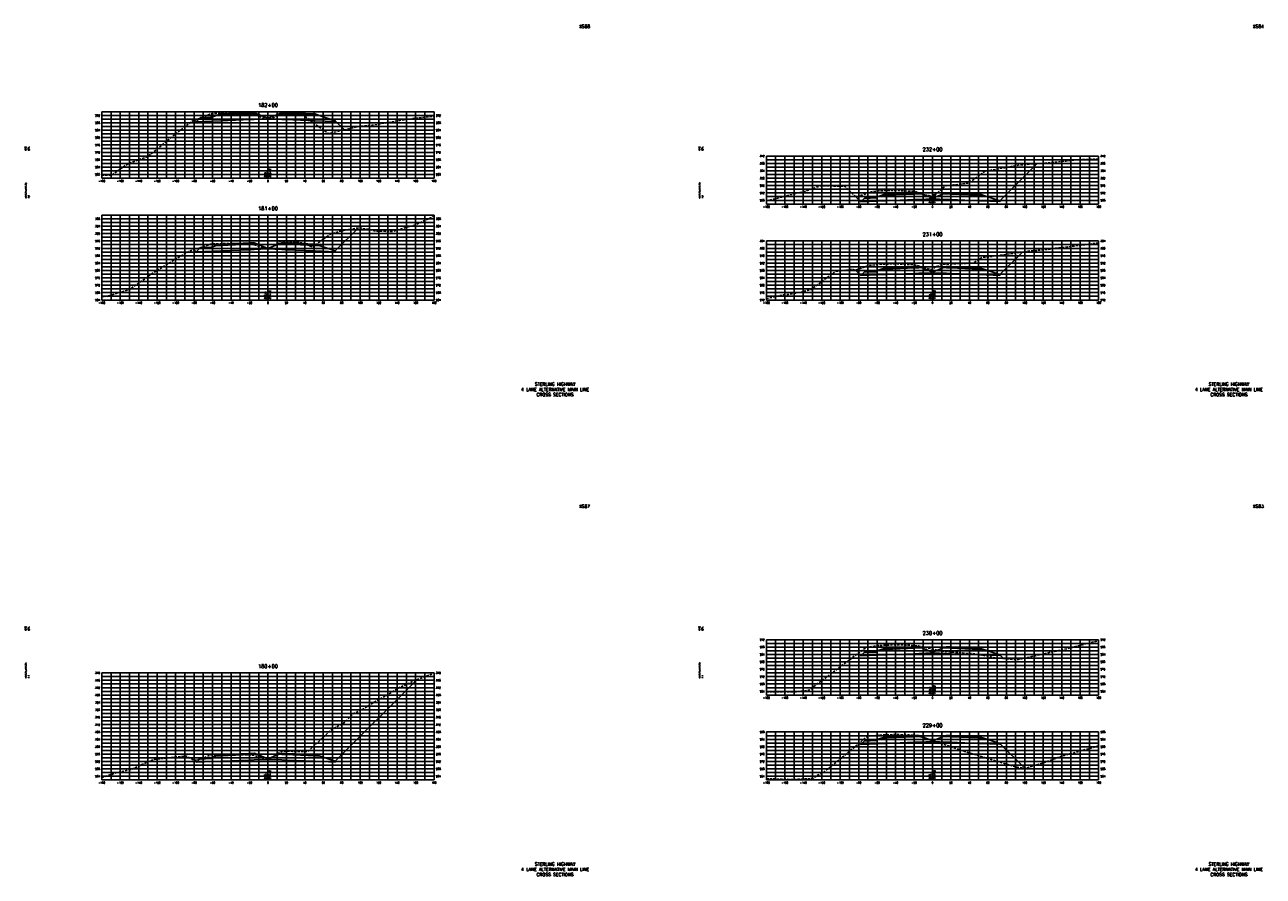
# Model space of a CAD drawing. Extents: x 37 to 9410, y 16 to 8218.
# Tile 20 of 110: x 2957 to 4298, y 1056 to 1978. Entities that reach past the tile are written whole.
import ezdxf
from ezdxf.enums import TextEntityAlignment as Align

# ---------------------------------------------------------------- set-up
doc = ezdxf.new("R2010")
doc.units = 0
doc.header["$LTSCALE"] = 20
doc.header["$MEASUREMENT"] = 0
doc.linetypes.add('HIDDEN_050%', pattern=[0.1875, 0.125, -0.0625])
for name, color, linetype in [('S-AT-TXT175', 6, 'Continuous'), ('S-AT-TXT80', 1, 'Continuous'), ('XDATUM', 3, 'Continuous'), ('XEG', 1, 'HIDDEN_050%'), ('XFG', 2, 'Continuous'), ('XGRID', 251, 'Continuous'), ('XGRIDT', 2, 'Continuous'), ('XREF-BORDER', 7, 'Continuous')]:
    doc.layers.add(name, color=color, linetype=linetype)
doc.styles.add('L100', font='simplex.shx', dxfattribs={"height": 2})
doc.styles.add('L175', font='ROMANSM.shx', dxfattribs={"height": 3.5})
doc.styles.add('L80', font='ROMANSM.shx', dxfattribs={"height": 1.6})

# ---------------------------------------------------------------- blocks, each defined once
blk = doc.blocks.new('03025_00_att1')
at = {"layer": 'S-AT-TXT175', "style": 'L175'}
for tag, p in [('NUM', (32.402, 20.822)), ('LINE1', (30.64, 1.444)), ('LINE2', (30.64, 1.161)), ('LINE3', (30.64, 0.877))]:
    blk.add_attdef(tag, text='', height=0.175, dxfattribs=at).set_placement(p, align=Align.CENTER)
at = {"layer": 'S-AT-TXT80', "style": 'L80'}
for tag, p in [('DESIGNED', (2.094, 14.201)), ('CHECKED', (2.265, 14.201)), ('DRAFTED', (2.436, 14.201)), ('PCTB', (2.094, 11.605)), ('PSCALE', (2.265, 11.605)), ('PVIEW', (2.436, 11.605))]:
    blk.add_attdef(tag, p, '', height=0.08, rotation=90, dxfattribs=at)

msp = doc.modelspace()

# ---------------------------------------------------------------- linework, layer by layer
at = {"layer": 'XDATUM', "flags": 128}
for points in [[(3140.6, 1875), (3142.4, 1873.2), (3169, 1874.2), (3201, 1875.5), (3205, 1875.7), (3220, 1876.3), (3235, 1875.7), (3239, 1875.5), (3271, 1874.2), (3293, 1873.3), (3293, 1874.2), (3302.8, 1864.4)], [(3856, 1792.9), (3862.4, 1786.5), (3889, 1787.5), (3921, 1788.8), (3925, 1789), (3940, 1789.6), (3955, 1789), (3959, 1788.8), (3991, 1787.5), (4013, 1786.7), (4013, 1787.6), (4053.2, 1827.8)], [(3139.8, 1734.8), (3142.4, 1732.2), (3169, 1733.2), (3201, 1734.5), (3205, 1734.7), (3220, 1735.3), (3235, 1734.7), (3239, 1734.5), (3271, 1733.2), (3293, 1732.3), (3293, 1733.2), (3318.1, 1758.3)], [(3856.3, 1712.6), (3862.4, 1706.5), (3889, 1707.5), (3921, 1708.8), (3925, 1709), (3940, 1709.6), (3955, 1709), (3959, 1708.8), (3991, 1707.5), (4013, 1706.7), (4013, 1707.6), (4037.4, 1732)], [(3859.6, 1297.3), (3862.4, 1294.5), (3889, 1295.5), (3921, 1296.8), (3925, 1297), (3940, 1297.6), (3955, 1297), (3959, 1296.8), (3991, 1295.5), (4013, 1294.7), (4013, 1295.6), (4017.1, 1291.4)], [(3140.4, 1181.2), (3142.4, 1179.2), (3169, 1180.2), (3201, 1181.5), (3205, 1181.7), (3220, 1182.3), (3235, 1181.7), (3239, 1181.5), (3271, 1180.2), (3293, 1179.3), (3293, 1180.2), (3381.4, 1268.6)], [(3860.8, 1200.1), (3862.4, 1198.5), (3889, 1199.5), (3921, 1200.8), (3925, 1201), (3940, 1201.6), (3955, 1201), (3959, 1200.8), (3991, 1199.5), (4013, 1198.7), (4013, 1199.6), (4039.5, 1173)]]:
    msp.add_lwpolyline(points, dxfattribs=at)
at = {"layer": 'XEG', "flags": 128}
for points in [[(3040, 1815.2), (3049.6, 1815.1), (3050.5, 1815.2), (3053.7, 1817.5), (3068.6, 1827.7), (3090.4, 1835.7), (3092.6, 1837.6), (3095.4, 1839.8), (3118, 1858.5), (3136.9, 1872.9), (3139.1, 1874.5), (3139.6, 1874.6), (3144.8, 1876.3), (3156.3, 1881.1), (3157.2, 1881.4), (3159.5, 1881.8), (3159.8, 1881.9), (3160.1, 1881.9), (3180.2, 1882.7), (3190.3, 1882.3), (3200, 1882), (3202.1, 1881.8), (3203.2, 1881.7), (3214, 1877.8), (3216.4, 1876.9), (3220, 1876.6), (3222.1, 1876.4), (3223.6, 1876.2), (3225.6, 1877.3), (3235, 1882.8), (3242.8, 1881.6), (3258.5, 1880.1), (3273.9, 1868.5), (3285.7, 1860.4), (3317.7, 1867.9), (3318.1, 1868), (3328.9, 1869), (3332.7, 1869.3), (3366.9, 1875.2), (3379.5, 1877), (3400, 1879)], [(3760, 1787.5), (3769.8, 1789.7), (3794.3, 1796.1), (3798.2, 1796.5), (3810.2, 1800.7), (3819, 1803.8), (3832.7, 1803.5), (3844.7, 1803.3), (3855.9, 1792.9), (3858.8, 1791.9), (3859.5, 1792.3), (3862.1, 1793.1), (3874.9, 1797.5), (3875.5, 1797.6), (3879.2, 1798.2), (3896.9, 1798.7), (3899.7, 1798.8), (3916.2, 1797.9), (3919.1, 1797.8), (3921.7, 1797.3), (3922.3, 1797.2), (3923.5, 1796.8), (3933.8, 1793.5), (3936.5, 1793.1), (3940, 1792.7), (3941.1, 1792.6), (3950.2, 1800.6), (3954.4, 1803.7), (3954.8, 1803.8), (3956.1, 1804.1), (3962.9, 1804.7), (3979.2, 1806.8), (3984.7, 1810.6), (3997.1, 1819.6), (4020.2, 1823.6), (4033.8, 1826.3), (4046.5, 1827.3), (4066, 1828.6), (4084.4, 1830.5), (4092.8, 1831.7), (4103.6, 1832.2), (4120, 1832.8)], [(3040, 1683.6), (3045.5, 1684), (3045.6, 1683.9), (3055.7, 1686.9), (3069.7, 1691.2), (3086.9, 1703), (3096.1, 1709.7), (3121.1, 1724.9), (3122.8, 1726.1), (3124.2, 1726.9), (3135, 1733), (3140.7, 1735.1), (3143.3, 1735.9), (3146.1, 1736.5), (3152.2, 1738.5), (3157.4, 1740.4), (3159, 1740.6), (3160.1, 1740.7), (3167.8, 1741), (3180.3, 1741.5), (3193, 1741.1), (3200.1, 1740.8), (3201, 1740.7), (3203.2, 1740.5), (3208.8, 1738.6), (3214.5, 1736.7), (3218.2, 1736.3), (3220, 1736), (3221.7, 1735.7), (3227.2, 1739.4), (3233.2, 1743.6), (3249.7, 1742.8), (3257.6, 1742), (3265, 1738.8), (3268.4, 1737.2), (3273.2, 1740.9), (3288, 1751.8), (3303.2, 1755.7), (3318.1, 1758.3), (3330.3, 1756.5), (3336.4, 1754.7), (3355.5, 1754.2), (3356, 1754.5), (3356.4, 1754.5), (3380.8, 1761.8), (3400, 1770.9)], [(3760, 1681.5), (3777.7, 1685.5), (3783.7, 1686.1), (3797.1, 1688.3), (3801.4, 1689.6), (3808.4, 1691.3), (3832.7, 1709.4), (3835.4, 1711.2), (3837.9, 1711.3), (3853.2, 1713.4), (3855.5, 1712.4), (3858.6, 1713.2), (3872.1, 1717.6), (3877.9, 1718.2), (3879.8, 1718.6), (3893.6, 1719), (3899.8, 1719.2), (3914.1, 1718.5), (3919.7, 1718.3), (3922.5, 1717.7), (3923.4, 1717.4), (3927, 1716.2), (3937.7, 1713.3), (3939.7, 1713.2), (3940, 1713.5), (3943.6, 1716.1), (3951.4, 1718.8), (3952.3, 1718.8), (3979.3, 1719.8), (3984.1, 1720.1), (3992.2, 1725.2), (3993.9, 1726.2), (3995.4, 1726.4), (4005.9, 1727.4), (4034, 1731.5), (4046.7, 1733.3), (4049, 1733.5), (4051.3, 1733.7), (4052.6, 1733.8), (4069.3, 1735.2), (4070.7, 1735.8), (4091.5, 1738.2), (4120, 1741.9)], [(3760, 1255.5), (3787.2, 1255.4), (3792.9, 1255.6), (3804.4, 1257.1), (3806.8, 1257.7), (3813.8, 1263), (3868.3, 1303.8), (3873.7, 1304.4), (3880.4, 1305.6), (3889.4, 1306), (3900.3, 1306.5), (3911.2, 1306.1), (3920.5, 1305.7), (3922.9, 1305.5), (3924.5, 1305.2), (3934.2, 1303.2), (3940, 1301.9), (3948.1, 1299.9), (3975.1, 1297.3), (3985.4, 1296.8), (4000.7, 1294), (4007.3, 1292.3), (4029, 1290.4), (4031.8, 1290.1), (4036.3, 1291.3), (4066.8, 1298), (4086.3, 1302.3), (4100, 1305.8), (4112.8, 1309.2), (4120, 1310.7)], [(3040, 1162.8), (3048.6, 1165.4), (3050.9, 1166), (3053.5, 1167.2), (3071.3, 1171.3), (3088.1, 1178.7), (3096.6, 1182.2), (3113.8, 1184.1), (3119.4, 1184.9), (3130, 1185.8), (3131.5, 1185.9), (3139.8, 1181.6), (3140.4, 1181.2), (3140.8, 1181.3), (3147, 1182.5), (3149.7, 1183.6), (3157.2, 1186.9), (3159.8, 1187.1), (3160.4, 1187.2), (3167.5, 1187.4), (3181, 1187.9), (3193, 1187.5), (3200.5, 1187.1), (3201, 1187.1), (3203.5, 1187), (3205.6, 1186.3), (3214.2, 1183.7), (3215.5, 1183.5), (3220, 1182.8), (3221.7, 1182.6), (3232.5, 1189.6), (3235.2, 1191.3), (3246.6, 1191), (3263.5, 1190.9), (3276.2, 1202.8), (3288.1, 1214), (3303.1, 1222.4), (3312.1, 1231.5), (3323.6, 1237.1), (3335.9, 1244.7), (3348.8, 1251.7), (3361, 1259.5), (3383.7, 1269.7), (3388.5, 1271.2), (3398.9, 1275.2), (3400, 1275.7)], [(3760, 1161.2), (3783, 1160.9), (3785.4, 1160.4), (3795.7, 1160.9), (3810.6, 1161.6), (3816.3, 1165.7), (3820.6, 1167.2), (3843.4, 1185.5), (3869.1, 1207), (3876.4, 1208), (3880.9, 1208.6), (3888.3, 1208.8), (3900.8, 1209.2), (3913.4, 1208.8), (3920.9, 1208.5), (3922.2, 1208.3), (3924.5, 1207.9), (3940, 1202.7), (3973.8, 1191.2), (4032, 1173.7), (4041.1, 1172.9), (4042.6, 1173.1), (4063.9, 1179.9), (4068.6, 1181.5), (4068.8, 1181.6), (4079.2, 1185.6), (4113.7, 1195.2), (4120, 1196.9)]]:
    msp.add_lwpolyline(points, dxfattribs=at)
at = {"layer": 'XFG', "flags": 128}
for points in [[(3220, 1877), (3208, 1881.8), (3205, 1881.7), (3201, 1881.5), (3169, 1880.2), (3164.4, 1880), (3159, 1878.2), (3159, 1877.2), (3146, 1876.7), (3142.4, 1873.2), (3169, 1874.2), (3201, 1875.5), (3205, 1875.7), (3220, 1876.3), (3220, 1877)], [(3205, 1882), (3201, 1881.8), (3169, 1880.6), (3169, 1881.6), (3164.4, 1880), (3169, 1880.2), (3201, 1881.5), (3205, 1881.7), (3208, 1881.8), (3205, 1883), (3205, 1882)], [(3205, 1883), (3201, 1882.8), (3169, 1881.6), (3169, 1881.2), (3201, 1882.5), (3205, 1882.7), (3205, 1883)], [(3205, 1882.7), (3201, 1882.5), (3169, 1881.2), (3169, 1880.6), (3201, 1881.8), (3205, 1882), (3205, 1882.7)], [(3220, 1877), (3232, 1881.8), (3235, 1881.7), (3239, 1881.5), (3271, 1880.2), (3275.6, 1880), (3293, 1874.2), (3293, 1873.3), (3271, 1874.2), (3239, 1875.5), (3235, 1875.7), (3220, 1876.3)], [(3235, 1883), (3232, 1881.8), (3235, 1881.7), (3239, 1881.5), (3271, 1880.2), (3275.6, 1880), (3271, 1881.6), (3271, 1880.6), (3239, 1881.8), (3235, 1882), (3235, 1883)], [(3235, 1883), (3235, 1882.7), (3239, 1882.5), (3271, 1881.2), (3271, 1881.6), (3239, 1882.8), (3235, 1883)], [(3235, 1882.7), (3235, 1882), (3239, 1881.8), (3271, 1880.6), (3271, 1881.2), (3239, 1882.5), (3235, 1882.7)], [(3142.4, 1873.2), (3142.4, 1873.2), (3140.6, 1875)], [(3159, 1878.2), (3158, 1878.2), (3158, 1877.9), (3148, 1877.5), (3148, 1877.8), (3147, 1877.8), (3146, 1876.7), (3159, 1877.2), (3159, 1878.2)], [(3158, 1878.2), (3148, 1877.8), (3148, 1877.5), (3158, 1877.9), (3158, 1878.2)], [(3293, 1874.2), (3293, 1874.2), (3302.8, 1864.4)], [(4013, 1787.6), (4013, 1787.6), (4053.2, 1827.8)], [(3862.4, 1786.5), (3862.4, 1786.5), (3856, 1792.9)], [(3940, 1790.3), (3928, 1795.1), (3925, 1795), (3921, 1794.8), (3889, 1793.5), (3884.4, 1793.4), (3879, 1791.6), (3879, 1790.6), (3866, 1790), (3862.4, 1786.5), (3889, 1787.5), (3921, 1788.8), (3925, 1789), (3940, 1789.6), (3940, 1790.3)], [(3879, 1791.6), (3878, 1791.5), (3878, 1791.2), (3868, 1790.8), (3868, 1791.1), (3867, 1791.1), (3866, 1790), (3879, 1790.6), (3879, 1791.6)], [(3878, 1791.5), (3868, 1791.1), (3868, 1790.8), (3878, 1791.2), (3878, 1791.5)], [(3925, 1795.3), (3921, 1795.2), (3889, 1793.9), (3889, 1794.9), (3884.4, 1793.4), (3889, 1793.5), (3921, 1794.8), (3925, 1795), (3928, 1795.1), (3925, 1796.3), (3925, 1795.3)], [(3925, 1796.3), (3921, 1796.2), (3889, 1794.9), (3889, 1794.5), (3921, 1795.8), (3925, 1796), (3925, 1796.3)], [(3925, 1796), (3921, 1795.8), (3889, 1794.5), (3889, 1793.9), (3921, 1795.2), (3925, 1795.3), (3925, 1796)], [(3940, 1790.3), (3952, 1795.1), (3955, 1795), (3959, 1794.8), (3991, 1793.5), (3995.6, 1793.4), (4013, 1787.6), (4013, 1786.7), (3991, 1787.5), (3959, 1788.8), (3955, 1789), (3940, 1789.6)], [(3955, 1796.3), (3952, 1795.1), (3955, 1795), (3959, 1794.8), (3991, 1793.5), (3995.6, 1793.4), (3991, 1794.9), (3991, 1793.9), (3959, 1795.2), (3955, 1795.3), (3955, 1796.3)], [(3955, 1796.3), (3955, 1796), (3959, 1795.8), (3991, 1794.5), (3991, 1794.9), (3959, 1796.2), (3955, 1796.3)], [(3955, 1796), (3955, 1795.3), (3959, 1795.2), (3991, 1793.9), (3991, 1794.5), (3959, 1795.8), (3955, 1796)], [(3293, 1733.2), (3293, 1733.2), (3318.1, 1758.3)], [(3142.4, 1732.2), (3142.4, 1732.2), (3139.8, 1734.8)], [(3220, 1736), (3208, 1740.8), (3205, 1740.7), (3201, 1740.5), (3169, 1739.2), (3164.4, 1739), (3159, 1737.2), (3159, 1736.2), (3146, 1735.7), (3142.4, 1732.2), (3169, 1733.2), (3201, 1734.5), (3205, 1734.7), (3220, 1735.3), (3220, 1736)], [(3159, 1737.2), (3158, 1737.2), (3158, 1736.9), (3148, 1736.5), (3148, 1736.8), (3147, 1736.8), (3146, 1735.7), (3159, 1736.2), (3159, 1737.2)], [(3158, 1737.2), (3148, 1736.8), (3148, 1736.5), (3158, 1736.9), (3158, 1737.2)], [(3205, 1741), (3201, 1740.8), (3169, 1739.6), (3169, 1740.6), (3164.4, 1739), (3169, 1739.2), (3201, 1740.5), (3205, 1740.7), (3208, 1740.8), (3205, 1742), (3205, 1741)], [(3205, 1742), (3201, 1741.8), (3169, 1740.6), (3169, 1740.2), (3201, 1741.5), (3205, 1741.7), (3205, 1742)], [(3205, 1741.7), (3201, 1741.5), (3169, 1740.2), (3169, 1739.6), (3201, 1740.8), (3205, 1741), (3205, 1741.7)], [(3220, 1736), (3232, 1740.8), (3235, 1740.7), (3239, 1740.5), (3271, 1739.2), (3275.6, 1739), (3293, 1733.2), (3293, 1732.3), (3271, 1733.2), (3239, 1734.5), (3235, 1734.7), (3220, 1735.3)], [(3235, 1742), (3232, 1740.8), (3235, 1740.7), (3239, 1740.5), (3271, 1739.2), (3275.6, 1739), (3271, 1740.6), (3271, 1739.6), (3239, 1740.8), (3235, 1741), (3235, 1742)], [(3235, 1742), (3235, 1741.7), (3239, 1741.5), (3271, 1740.2), (3271, 1740.6), (3239, 1741.8), (3235, 1742)], [(3235, 1741.7), (3235, 1741), (3239, 1740.8), (3271, 1739.6), (3271, 1740.2), (3239, 1741.5), (3235, 1741.7)], [(4013, 1707.6), (4013, 1707.6), (4037.4, 1732)], [(3862.4, 1706.5), (3862.4, 1706.5), (3856.3, 1712.6)], [(3940, 1710.3), (3928, 1715.1), (3925, 1715), (3921, 1714.8), (3889, 1713.5), (3884.4, 1713.4), (3879, 1711.6), (3879, 1710.6), (3866, 1710), (3862.4, 1706.5), (3889, 1707.5), (3921, 1708.8), (3925, 1709), (3940, 1709.6), (3940, 1710.3)], [(3879, 1711.6), (3878, 1711.5), (3878, 1711.2), (3868, 1710.8), (3868, 1711.1), (3867, 1711.1), (3866, 1710), (3879, 1710.6), (3879, 1711.6)], [(3878, 1711.5), (3868, 1711.1), (3868, 1710.8), (3878, 1711.2), (3878, 1711.5)], [(3925, 1715.3), (3921, 1715.2), (3889, 1713.9), (3889, 1714.9), (3884.4, 1713.4), (3889, 1713.5), (3921, 1714.8), (3925, 1715), (3928, 1715.1), (3925, 1716.3), (3925, 1715.3)], [(3925, 1716.3), (3921, 1716.2), (3889, 1714.9), (3889, 1714.5), (3921, 1715.8), (3925, 1716), (3925, 1716.3)], [(3925, 1716), (3921, 1715.8), (3889, 1714.5), (3889, 1713.9), (3921, 1715.2), (3925, 1715.3), (3925, 1716)], [(3940, 1710.3), (3952, 1715.1), (3955, 1715), (3959, 1714.8), (3991, 1713.5), (3995.6, 1713.4), (4013, 1707.6), (4013, 1706.7), (3991, 1707.5), (3959, 1708.8), (3955, 1709), (3940, 1709.6)], [(3955, 1716.3), (3952, 1715.1), (3955, 1715), (3959, 1714.8), (3991, 1713.5), (3995.6, 1713.4), (3991, 1714.9), (3991, 1713.9), (3959, 1715.2), (3955, 1715.3), (3955, 1716.3)], [(3955, 1716.3), (3955, 1716), (3959, 1715.8), (3991, 1714.5), (3991, 1714.9), (3959, 1716.2), (3955, 1716.3)], [(3955, 1716), (3955, 1715.3), (3959, 1715.2), (3991, 1713.9), (3991, 1714.5), (3959, 1715.8), (3955, 1716)], [(3940, 1298.3), (3928, 1303.1), (3925, 1303), (3921, 1302.8), (3889, 1301.5), (3884.4, 1301.4), (3879, 1299.6), (3879, 1298.6), (3866, 1298), (3862.4, 1294.5), (3889, 1295.5), (3921, 1296.8), (3925, 1297), (3940, 1297.6), (3940, 1298.3)], [(3925, 1303.3), (3921, 1303.2), (3889, 1301.9), (3889, 1302.9), (3884.4, 1301.4), (3889, 1301.5), (3921, 1302.8), (3925, 1303), (3928, 1303.1), (3925, 1304.3), (3925, 1303.3)], [(3925, 1304.3), (3921, 1304.2), (3889, 1302.9), (3889, 1302.5), (3921, 1303.8), (3925, 1304), (3925, 1304.3)], [(3925, 1304), (3921, 1303.8), (3889, 1302.5), (3889, 1301.9), (3921, 1303.2), (3925, 1303.3), (3925, 1304)], [(3940, 1298.3), (3952, 1303.1), (3955, 1303), (3959, 1302.8), (3991, 1301.5), (3995.6, 1301.4), (4013, 1295.6), (4013, 1294.7), (3991, 1295.5), (3959, 1296.8), (3955, 1297), (3940, 1297.6)], [(3955, 1304.3), (3952, 1303.1), (3955, 1303), (3959, 1302.8), (3991, 1301.5), (3995.6, 1301.4), (3991, 1302.9), (3991, 1301.9), (3959, 1303.2), (3955, 1303.3), (3955, 1304.3)], [(3955, 1304.3), (3955, 1304), (3959, 1303.8), (3991, 1302.5), (3991, 1302.9), (3959, 1304.2), (3955, 1304.3)], [(3955, 1304), (3955, 1303.3), (3959, 1303.2), (3991, 1301.9), (3991, 1302.5), (3959, 1303.8), (3955, 1304)], [(3862.4, 1294.5), (3862.4, 1294.5), (3859.6, 1297.3)], [(3879, 1299.6), (3878, 1299.5), (3878, 1299.2), (3868, 1298.8), (3868, 1299.1), (3867, 1299.1), (3866, 1298), (3879, 1298.6), (3879, 1299.6)], [(3878, 1299.5), (3868, 1299.1), (3868, 1298.8), (3878, 1299.2), (3878, 1299.5)], [(4013, 1295.6), (4013, 1295.6), (4017.1, 1291.4)], [(3293, 1180.2), (3293, 1180.2), (3381.4, 1268.6)], [(3925, 1207.3), (3921, 1207.2), (3889, 1205.9), (3889, 1206.9), (3884.4, 1205.4), (3889, 1205.5), (3921, 1206.8), (3925, 1207), (3928, 1207.1), (3925, 1208.3), (3925, 1207.3)], [(3925, 1208.3), (3921, 1208.2), (3889, 1206.9), (3889, 1206.5), (3921, 1207.8), (3925, 1208), (3925, 1208.3)], [(3925, 1208), (3921, 1207.8), (3889, 1206.5), (3889, 1205.9), (3921, 1207.2), (3925, 1207.3), (3925, 1208)], [(3955, 1208.3), (3952, 1207.1), (3955, 1207), (3959, 1206.8), (3991, 1205.5), (3995.6, 1205.4), (3991, 1206.9), (3991, 1205.9), (3959, 1207.2), (3955, 1207.3), (3955, 1208.3)], [(3955, 1208.3), (3955, 1208), (3959, 1207.8), (3991, 1206.5), (3991, 1206.9), (3959, 1208.2), (3955, 1208.3)], [(3955, 1208), (3955, 1207.3), (3959, 1207.2), (3991, 1205.9), (3991, 1206.5), (3959, 1207.8), (3955, 1208)], [(3862.4, 1198.5), (3862.4, 1198.5), (3860.8, 1200.1)], [(3940, 1202.3), (3928, 1207.1), (3925, 1207), (3921, 1206.8), (3889, 1205.5), (3884.4, 1205.4), (3879, 1203.6), (3879, 1202.6), (3866, 1202), (3862.4, 1198.5), (3889, 1199.5), (3921, 1200.8), (3925, 1201), (3940, 1201.6), (3940, 1202.3)], [(3879, 1203.6), (3878, 1203.5), (3878, 1203.2), (3868, 1202.8), (3868, 1203.1), (3867, 1203.1), (3866, 1202), (3879, 1202.6), (3879, 1203.6)], [(3878, 1203.5), (3868, 1203.1), (3868, 1202.8), (3878, 1203.2), (3878, 1203.5)], [(3940, 1202.3), (3952, 1207.1), (3955, 1207), (3959, 1206.8), (3991, 1205.5), (3995.6, 1205.4), (4013, 1199.6), (4013, 1198.7), (3991, 1199.5), (3959, 1200.8), (3955, 1201), (3940, 1201.6)], [(4013, 1199.6), (4013, 1199.6), (4039.5, 1173)], [(3142.4, 1179.2), (3142.4, 1179.2), (3140.4, 1181.2)], [(3220, 1183), (3208, 1187.8), (3205, 1187.7), (3201, 1187.5), (3169, 1186.2), (3164.4, 1186), (3159, 1184.2), (3159, 1183.2), (3146, 1182.7), (3142.4, 1179.2), (3169, 1180.2), (3201, 1181.5), (3205, 1181.7), (3220, 1182.3), (3220, 1183)], [(3159, 1184.2), (3158, 1184.2), (3158, 1183.9), (3148, 1183.5), (3148, 1183.8), (3147, 1183.8), (3146, 1182.7), (3159, 1183.2), (3159, 1184.2)], [(3158, 1184.2), (3148, 1183.8), (3148, 1183.5), (3158, 1183.9), (3158, 1184.2)], [(3205, 1188), (3201, 1187.8), (3169, 1186.6), (3169, 1187.6), (3164.4, 1186), (3169, 1186.2), (3201, 1187.5), (3205, 1187.7), (3208, 1187.8), (3205, 1189), (3205, 1188)], [(3205, 1189), (3201, 1188.8), (3169, 1187.6), (3169, 1187.2), (3201, 1188.5), (3205, 1188.7), (3205, 1189)], [(3205, 1188.7), (3201, 1188.5), (3169, 1187.2), (3169, 1186.6), (3201, 1187.8), (3205, 1188), (3205, 1188.7)], [(3220, 1183), (3232, 1187.8), (3235, 1187.7), (3239, 1187.5), (3271, 1186.2), (3275.6, 1186), (3293, 1180.2), (3293, 1179.3), (3271, 1180.2), (3239, 1181.5), (3235, 1181.7), (3220, 1182.3)], [(3235, 1189), (3232, 1187.8), (3235, 1187.7), (3239, 1187.5), (3271, 1186.2), (3275.6, 1186), (3271, 1187.6), (3271, 1186.6), (3239, 1187.8), (3235, 1188), (3235, 1189)], [(3235, 1189), (3235, 1188.7), (3239, 1188.5), (3271, 1187.2), (3271, 1187.6), (3239, 1188.8), (3235, 1189)], [(3235, 1188.7), (3235, 1188), (3239, 1187.8), (3271, 1186.6), (3271, 1187.2), (3239, 1188.5), (3235, 1188.7)]]:
    msp.add_lwpolyline(points, dxfattribs=at)
at = {"layer": 'XGRID'}
for p, q in [((3040, 1812), (3040, 1884)), ((3040, 1884), (3400, 1884)), ((3040, 1880), (3400, 1880)), ((3050, 1812), (3050, 1884)), ((3060, 1812), (3060, 1884)), ((3070, 1812), (3070, 1884)), ((3080, 1812), (3080, 1884)), ((3090, 1812), (3090, 1884)), ((3100, 1812), (3100, 1884)), ((3110, 1812), (3110, 1884)), ((3120, 1812), (3120, 1884)), ((3130, 1812), (3130, 1884)), ((3140, 1812), (3140, 1884)), ((3150, 1812), (3150, 1884)), ((3160, 1812), (3160, 1884)), ((3170, 1812), (3170, 1884)), ((3180, 1812), (3180, 1884)), ((3190, 1812), (3190, 1884)), ((3200, 1812), (3200, 1884)), ((3210, 1812), (3210, 1884)), ((3220, 1812), (3220, 1884)), ((3230, 1812), (3230, 1884)), ((3240, 1812), (3240, 1884)), ((3250, 1812), (3250, 1884)), ((3260, 1812), (3260, 1884)), ((3270, 1812), (3270, 1884)), ((3280, 1812), (3280, 1884)), ((3290, 1812), (3290, 1884)), ((3300, 1812), (3300, 1884)), ((3310, 1812), (3310, 1884)), ((3320, 1812), (3320, 1884)), ((3330, 1812), (3330, 1884)), ((3340, 1812), (3340, 1884)), ((3350, 1812), (3350, 1884)), ((3360, 1812), (3360, 1884)), ((3370, 1812), (3370, 1884)), ((3380, 1812), (3380, 1884)), ((3390, 1812), (3390, 1884)), ((3400, 1812), (3400, 1884)), ((3040, 1876), (3400, 1876)), ((3040, 1872), (3400, 1872)), ((3040, 1868), (3400, 1868)), ((3040, 1864), (3400, 1864)), ((3040, 1860), (3400, 1860)), ((3040, 1856), (3400, 1856)), ((3040, 1852), (3400, 1852)), ((3040, 1848), (3400, 1848)), ((3040, 1844), (3400, 1844)), ((3040, 1840), (3400, 1840)), ((3040, 1836), (3400, 1836)), ((3040, 1832), (3400, 1832)), ((3040, 1828), (3400, 1828)), ((3760, 1784), (3760, 1836)), ((3760, 1836), (4120, 1836)), ((3760, 1832), (4120, 1832)), ((3760, 1828), (4120, 1828)), ((3770, 1784), (3770, 1836)), ((3780, 1784), (3780, 1836)), ((3790, 1784), (3790, 1836)), ((3800, 1784), (3800, 1836)), ((3810, 1784), (3810, 1836)), ((3820, 1784), (3820, 1836)), ((3830, 1784), (3830, 1836)), ((3840, 1784), (3840, 1836)), ((3850, 1784), (3850, 1836)), ((3860, 1784), (3860, 1836)), ((3870, 1784), (3870, 1836)), ((3880, 1784), (3880, 1836)), ((3890, 1784), (3890, 1836)), ((3900, 1784), (3900, 1836)), ((3910, 1784), (3910, 1836)), ((3920, 1784), (3920, 1836)), ((3930, 1784), (3930, 1836)), ((3940, 1784), (3940, 1836)), ((3950, 1784), (3950, 1836)), ((3960, 1784), (3960, 1836)), ((3970, 1784), (3970, 1836)), ((3980, 1784), (3980, 1836)), ((3990, 1784), (3990, 1836)), ((4000, 1784), (4000, 1836)), ((4010, 1784), (4010, 1836)), ((4020, 1784), (4020, 1836)), ((4030, 1784), (4030, 1836)), ((4040, 1784), (4040, 1836)), ((4050, 1784), (4050, 1836)), ((4060, 1784), (4060, 1836)), ((4070, 1784), (4070, 1836)), ((4080, 1784), (4080, 1836)), ((4090, 1784), (4090, 1836)), ((4100, 1784), (4100, 1836)), ((4110, 1784), (4110, 1836)), ((4120, 1784), (4120, 1836)), ((3040, 1824), (3400, 1824)), ((3040, 1820), (3400, 1820)), ((3040, 1816), (3400, 1816)), ((3040, 1812), (3400, 1812)), ((3760, 1824), (4120, 1824)), ((3760, 1820), (4120, 1820)), ((3760, 1816), (4120, 1816)), ((3760, 1812), (4120, 1812)), ((3760, 1808), (4120, 1808)), ((3760, 1804), (4120, 1804)), ((3760, 1800), (4120, 1800)), ((3760, 1796), (4120, 1796)), ((3760, 1792), (4120, 1792)), ((3760, 1788), (4120, 1788)), ((3040, 1680), (3040, 1772)), ((3040, 1772), (3400, 1772)), ((3050, 1680), (3050, 1772)), ((3060, 1680), (3060, 1772)), ((3070, 1680), (3070, 1772)), ((3080, 1680), (3080, 1772)), ((3090, 1680), (3090, 1772)), ((3100, 1680), (3100, 1772)), ((3110, 1680), (3110, 1772)), ((3120, 1680), (3120, 1772)), ((3130, 1680), (3130, 1772)), ((3140, 1680), (3140, 1772)), ((3150, 1680), (3150, 1772)), ((3160, 1680), (3160, 1772)), ((3170, 1680), (3170, 1772)), ((3180, 1680), (3180, 1772)), ((3190, 1680), (3190, 1772)), ((3200, 1680), (3200, 1772)), ((3210, 1680), (3210, 1772)), ((3220, 1680), (3220, 1772)), ((3230, 1680), (3230, 1772)), ((3240, 1680), (3240, 1772)), ((3250, 1680), (3250, 1772)), ((3260, 1680), (3260, 1772)), ((3270, 1680), (3270, 1772)), ((3280, 1680), (3280, 1772)), ((3290, 1680), (3290, 1772)), ((3300, 1680), (3300, 1772)), ((3310, 1680), (3310, 1772)), ((3320, 1680), (3320, 1772)), ((3330, 1680), (3330, 1772)), ((3340, 1680), (3340, 1772)), ((3350, 1680), (3350, 1772)), ((3360, 1680), (3360, 1772)), ((3370, 1680), (3370, 1772)), ((3380, 1680), (3380, 1772)), ((3390, 1680), (3390, 1772)), ((3400, 1680), (3400, 1772)), ((3760, 1784), (4120, 1784)), ((3040, 1768), (3400, 1768)), ((3040, 1764), (3400, 1764)), ((3040, 1760), (3400, 1760)), ((3040, 1756), (3400, 1756)), ((3040, 1752), (3400, 1752)), ((3040, 1748), (3400, 1748)), ((3040, 1744), (3400, 1744)), ((3040, 1740), (3400, 1740)), ((3040, 1736), (3400, 1736)), ((3040, 1732), (3400, 1732)), ((3760, 1680), (3760, 1744)), ((3760, 1744), (4120, 1744)), ((3760, 1740), (4120, 1740)), ((3760, 1736), (4120, 1736)), ((3760, 1732), (4120, 1732)), ((3770, 1680), (3770, 1744)), ((3780, 1680), (3780, 1744)), ((3790, 1680), (3790, 1744)), ((3800, 1680), (3800, 1744)), ((3810, 1680), (3810, 1744)), ((3820, 1680), (3820, 1744)), ((3830, 1680), (3830, 1744)), ((3840, 1680), (3840, 1744)), ((3850, 1680), (3850, 1744)), ((3860, 1680), (3860, 1744)), ((3870, 1680), (3870, 1744)), ((3880, 1680), (3880, 1744)), ((3890, 1680), (3890, 1744)), ((3900, 1680), (3900, 1744)), ((3910, 1680), (3910, 1744)), ((3920, 1680), (3920, 1744)), ((3930, 1680), (3930, 1744)), ((3940, 1680), (3940, 1744)), ((3950, 1680), (3950, 1744)), ((3960, 1680), (3960, 1744)), ((3970, 1680), (3970, 1744)), ((3980, 1680), (3980, 1744)), ((3990, 1680), (3990, 1744)), ((4000, 1680), (4000, 1744)), ((4010, 1680), (4010, 1744)), ((4020, 1680), (4020, 1744)), ((4030, 1680), (4030, 1744)), ((4040, 1680), (4040, 1744)), ((4050, 1680), (4050, 1744)), ((4060, 1680), (4060, 1744)), ((4070, 1680), (4070, 1744)), ((4080, 1680), (4080, 1744)), ((4090, 1680), (4090, 1744)), ((4100, 1680), (4100, 1744)), ((4110, 1680), (4110, 1744)), ((4120, 1680), (4120, 1744)), ((3040, 1728), (3400, 1728)), ((3040, 1724), (3400, 1724)), ((3040, 1720), (3400, 1720)), ((3760, 1728), (4120, 1728)), ((3760, 1724), (4120, 1724)), ((3760, 1720), (4120, 1720)), ((3040, 1716), (3400, 1716)), ((3040, 1712), (3400, 1712)), ((3040, 1708), (3400, 1708)), ((3040, 1704), (3400, 1704)), ((3760, 1716), (4120, 1716)), ((3760, 1712), (4120, 1712)), ((3760, 1708), (4120, 1708)), ((3760, 1704), (4120, 1704)), ((3040, 1700), (3400, 1700)), ((3040, 1696), (3400, 1696)), ((3040, 1692), (3400, 1692)), ((3760, 1700), (4120, 1700)), ((3760, 1696), (4120, 1696)), ((3760, 1692), (4120, 1692)), ((3040, 1688), (3400, 1688)), ((3040, 1684), (3400, 1684)), ((3040, 1680), (3400, 1680)), ((3760, 1688), (4120, 1688)), ((3760, 1684), (4120, 1684)), ((3760, 1680), (4120, 1680)), ((3760, 1252), (3760, 1312)), ((3760, 1312), (4120, 1312)), ((3760, 1308), (4120, 1308)), ((3760, 1304), (4120, 1304)), ((3770, 1252), (3770, 1312)), ((3780, 1252), (3780, 1312)), ((3790, 1252), (3790, 1312)), ((3800, 1252), (3800, 1312)), ((3810, 1252), (3810, 1312)), ((3820, 1252), (3820, 1312)), ((3830, 1252), (3830, 1312)), ((3840, 1252), (3840, 1312)), ((3850, 1252), (3850, 1312)), ((3860, 1252), (3860, 1312)), ((3870, 1252), (3870, 1312)), ((3880, 1252), (3880, 1312)), ((3890, 1252), (3890, 1312)), ((3900, 1252), (3900, 1312)), ((3910, 1252), (3910, 1312)), ((3920, 1252), (3920, 1312)), ((3930, 1252), (3930, 1312)), ((3940, 1252), (3940, 1312)), ((3950, 1252), (3950, 1312)), ((3960, 1252), (3960, 1312)), ((3970, 1252), (3970, 1312)), ((3980, 1252), (3980, 1312)), ((3990, 1252), (3990, 1312)), ((4000, 1252), (4000, 1312)), ((4010, 1252), (4010, 1312)), ((4020, 1252), (4020, 1312)), ((4030, 1252), (4030, 1312)), ((4040, 1252), (4040, 1312)), ((4050, 1252), (4050, 1312)), ((4060, 1252), (4060, 1312)), ((4070, 1252), (4070, 1312)), ((4080, 1252), (4080, 1312)), ((4090, 1252), (4090, 1312)), ((4100, 1252), (4100, 1312)), ((4110, 1252), (4110, 1312)), ((4120, 1252), (4120, 1312)), ((3760, 1300), (4120, 1300)), ((3760, 1296), (4120, 1296)), ((3760, 1292), (4120, 1292)), ((3040, 1160), (3040, 1276)), ((3040, 1276), (3400, 1276)), ((3050, 1160), (3050, 1276)), ((3060, 1160), (3060, 1276)), ((3070, 1160), (3070, 1276)), ((3080, 1160), (3080, 1276)), ((3090, 1160), (3090, 1276)), ((3100, 1160), (3100, 1276)), ((3110, 1160), (3110, 1276)), ((3120, 1160), (3120, 1276)), ((3130, 1160), (3130, 1276)), ((3140, 1160), (3140, 1276)), ((3150, 1160), (3150, 1276)), ((3160, 1160), (3160, 1276)), ((3170, 1160), (3170, 1276)), ((3180, 1160), (3180, 1276)), ((3190, 1160), (3190, 1276)), ((3200, 1160), (3200, 1276)), ((3210, 1160), (3210, 1276)), ((3220, 1160), (3220, 1276)), ((3230, 1160), (3230, 1276)), ((3240, 1160), (3240, 1276)), ((3250, 1160), (3250, 1276)), ((3260, 1160), (3260, 1276)), ((3270, 1160), (3270, 1276)), ((3280, 1160), (3280, 1276)), ((3290, 1160), (3290, 1276)), ((3300, 1160), (3300, 1276)), ((3310, 1160), (3310, 1276)), ((3320, 1160), (3320, 1276)), ((3330, 1160), (3330, 1276)), ((3340, 1160), (3340, 1276)), ((3350, 1160), (3350, 1276)), ((3360, 1160), (3360, 1276)), ((3370, 1160), (3370, 1276)), ((3380, 1160), (3380, 1276)), ((3390, 1160), (3390, 1276)), ((3400, 1160), (3400, 1276)), ((3760, 1288), (4120, 1288)), ((3760, 1284), (4120, 1284)), ((3760, 1280), (4120, 1280)), ((3760, 1276), (4120, 1276)), ((3040, 1272), (3400, 1272)), ((3040, 1268), (3400, 1268)), ((3040, 1264), (3400, 1264)), ((3760, 1272), (4120, 1272)), ((3760, 1268), (4120, 1268)), ((3760, 1264), (4120, 1264)), ((3040, 1260), (3400, 1260)), ((3040, 1256), (3400, 1256)), ((3040, 1252), (3400, 1252)), ((3040, 1248), (3400, 1248)), ((3760, 1260), (4120, 1260)), ((3760, 1256), (4120, 1256)), ((3760, 1252), (4120, 1252)), ((3040, 1244), (3400, 1244)), ((3040, 1240), (3400, 1240)), ((3040, 1236), (3400, 1236)), ((3040, 1232), (3400, 1232)), ((3040, 1228), (3400, 1228)), ((3040, 1224), (3400, 1224)), ((3040, 1220), (3400, 1220)), ((3040, 1216), (3400, 1216)), ((3040, 1212), (3400, 1212)), ((3040, 1208), (3400, 1208)), ((3760, 1160), (3760, 1212)), ((3760, 1212), (4120, 1212)), ((3760, 1208), (4120, 1208)), ((3770, 1160), (3770, 1212)), ((3780, 1160), (3780, 1212)), ((3790, 1160), (3790, 1212)), ((3800, 1160), (3800, 1212)), ((3810, 1160), (3810, 1212)), ((3820, 1160), (3820, 1212)), ((3830, 1160), (3830, 1212)), ((3840, 1160), (3840, 1212)), ((3850, 1160), (3850, 1212)), ((3860, 1160), (3860, 1212)), ((3870, 1160), (3870, 1212)), ((3880, 1160), (3880, 1212)), ((3890, 1160), (3890, 1212)), ((3900, 1160), (3900, 1212)), ((3910, 1160), (3910, 1212)), ((3920, 1160), (3920, 1212)), ((3930, 1160), (3930, 1212)), ((3940, 1160), (3940, 1212)), ((3950, 1160), (3950, 1212)), ((3960, 1160), (3960, 1212)), ((3970, 1160), (3970, 1212)), ((3980, 1160), (3980, 1212)), ((3990, 1160), (3990, 1212)), ((4000, 1160), (4000, 1212)), ((4010, 1160), (4010, 1212)), ((4020, 1160), (4020, 1212)), ((4030, 1160), (4030, 1212)), ((4040, 1160), (4040, 1212)), ((4050, 1160), (4050, 1212)), ((4060, 1160), (4060, 1212)), ((4070, 1160), (4070, 1212)), ((4080, 1160), (4080, 1212)), ((4090, 1160), (4090, 1212)), ((4100, 1160), (4100, 1212)), ((4110, 1160), (4110, 1212)), ((4120, 1160), (4120, 1212)), ((3040, 1204), (3400, 1204)), ((3040, 1200), (3400, 1200)), ((3040, 1196), (3400, 1196)), ((3760, 1204), (4120, 1204)), ((3760, 1200), (4120, 1200)), ((3760, 1196), (4120, 1196)), ((3040, 1192), (3400, 1192)), ((3040, 1188), (3400, 1188)), ((3040, 1184), (3400, 1184)), ((3760, 1192), (4120, 1192)), ((3760, 1188), (4120, 1188)), ((3760, 1184), (4120, 1184)), ((3040, 1180), (3400, 1180)), ((3040, 1176), (3400, 1176)), ((3040, 1172), (3400, 1172)), ((3040, 1168), (3400, 1168)), ((3760, 1180), (4120, 1180)), ((3760, 1176), (4120, 1176)), ((3760, 1172), (4120, 1172)), ((3760, 1168), (4120, 1168)), ((3040, 1164), (3400, 1164)), ((3040, 1160), (3400, 1160)), ((3760, 1164), (4120, 1164)), ((3760, 1160), (4120, 1160))]:
    msp.add_line(p, q, dxfattribs=at)

# ---------------------------------------------------------------- block references
at = {"layer": 'XREF-BORDER'}
ref = msp.add_blockref('03025_00_att1', (2916.4, 1558.2), dxfattribs=dict(at, xscale=20, yscale=20, zscale=20))
ref.add_attrib('LINE1', 'STERLING HIGHWAY', dxfattribs={"layer": 'S-AT-TXT175', "height": 3.5, "style": 'L175'}).set_placement((3531.1, 1587.1), align=Align.CENTER)
ref.add_attrib('LINE2', '4 LANE ALTERNATIVE MAIN LINE', dxfattribs={"layer": 'S-AT-TXT175', "height": 3.5, "style": 'L175'}).set_placement((3531.1, 1581.4), align=Align.CENTER)
ref.add_attrib('LINE3', 'CROSS SECTIONS', dxfattribs={"layer": 'S-AT-TXT175', "height": 3.5, "style": 'L175'}).set_placement((3531.1, 1575.8), align=Align.CENTER)
ref.add_attrib('NUM', 'XS68', dxfattribs={"layer": 'S-AT-TXT175', "height": 3.5, "style": 'L175'}).set_placement((3563, 1974.7), align=Align.CENTER)
ref.add_attrib('DESIGNED', 'CAB', (2958.3, 1842.2), dxfattribs={"layer": 'S-AT-TXT80', "height": 1.6, "rotation": 90, "style": 'L80'})
ref.add_attrib('CHECKED', 'DRL', (2961.7, 1842.2), dxfattribs={"layer": 'S-AT-TXT80', "height": 1.6, "rotation": 90, "style": 'L80'})
ref.add_attrib('PCTB', 'adot_hs,adot_fs', (2958.3, 1790.3), dxfattribs={"layer": 'S-AT-TXT80', "height": 1.6, "rotation": 90, "style": 'L80'})
ref.add_attrib('PSCALE', '1:1', (2961.7, 1790.3), dxfattribs={"layer": 'S-AT-TXT80', "height": 1.6, "rotation": 90, "style": 'L80'})
ref = msp.add_blockref('03025_00_att1', (3646.4, 1558.2), dxfattribs=dict(at, xscale=20, yscale=20, zscale=20))
ref.add_attrib('LINE1', 'STERLING HIGHWAY', dxfattribs={"layer": 'S-AT-TXT175', "height": 3.5, "style": 'L175'}).set_placement((4261.1, 1587.1), align=Align.CENTER)
ref.add_attrib('LINE2', '4 LANE ALTERNATIVE MAIN LINE', dxfattribs={"layer": 'S-AT-TXT175', "height": 3.5, "style": 'L175'}).set_placement((4261.1, 1581.4), align=Align.CENTER)
ref.add_attrib('LINE3', 'CROSS SECTIONS', dxfattribs={"layer": 'S-AT-TXT175', "height": 3.5, "style": 'L175'}).set_placement((4261.1, 1575.8), align=Align.CENTER)
ref.add_attrib('NUM', 'XS84', dxfattribs={"layer": 'S-AT-TXT175', "height": 3.5, "style": 'L175'}).set_placement((4293, 1974.7), align=Align.CENTER)
ref.add_attrib('DESIGNED', 'CAB', (3688.3, 1842.2), dxfattribs={"layer": 'S-AT-TXT80', "height": 1.6, "rotation": 90, "style": 'L80'})
ref.add_attrib('CHECKED', 'DRL', (3691.7, 1842.2), dxfattribs={"layer": 'S-AT-TXT80', "height": 1.6, "rotation": 90, "style": 'L80'})
ref.add_attrib('PCTB', 'adot_hs,adot_fs', (3688.3, 1790.3), dxfattribs={"layer": 'S-AT-TXT80', "height": 1.6, "rotation": 90, "style": 'L80'})
ref.add_attrib('PSCALE', '1:1', (3691.7, 1790.3), dxfattribs={"layer": 'S-AT-TXT80', "height": 1.6, "rotation": 90, "style": 'L80'})
ref = msp.add_blockref('03025_00_att1', (2916.4, 1038.2), dxfattribs=dict(at, xscale=20, yscale=20, zscale=20))
ref.add_attrib('LINE1', 'STERLING HIGHWAY', dxfattribs={"layer": 'S-AT-TXT175', "height": 3.5, "style": 'L175'}).set_placement((3531.1, 1067.1), align=Align.CENTER)
ref.add_attrib('LINE2', '4 LANE ALTERNATIVE MAIN LINE', dxfattribs={"layer": 'S-AT-TXT175', "height": 3.5, "style": 'L175'}).set_placement((3531.1, 1061.4), align=Align.CENTER)
ref.add_attrib('LINE3', 'CROSS SECTIONS', dxfattribs={"layer": 'S-AT-TXT175', "height": 3.5, "style": 'L175'}).set_placement((3531.1, 1055.8), align=Align.CENTER)
ref.add_attrib('NUM', 'XS67', dxfattribs={"layer": 'S-AT-TXT175', "height": 3.5, "style": 'L175'}).set_placement((3563, 1454.7), align=Align.CENTER)
ref.add_attrib('DESIGNED', 'CAB', (2958.3, 1322.2), dxfattribs={"layer": 'S-AT-TXT80', "height": 1.6, "rotation": 90, "style": 'L80'})
ref.add_attrib('CHECKED', 'DRL', (2961.7, 1322.2), dxfattribs={"layer": 'S-AT-TXT80', "height": 1.6, "rotation": 90, "style": 'L80'})
ref.add_attrib('PCTB', 'adot_hs,adot_fs', (2958.3, 1270.3), dxfattribs={"layer": 'S-AT-TXT80', "height": 1.6, "rotation": 90, "style": 'L80'})
ref.add_attrib('PSCALE', '1:1', (2961.7, 1270.3), dxfattribs={"layer": 'S-AT-TXT80', "height": 1.6, "rotation": 90, "style": 'L80'})
ref = msp.add_blockref('03025_00_att1', (3646.4, 1038.2), dxfattribs=dict(at, xscale=20, yscale=20, zscale=20))
ref.add_attrib('LINE1', 'STERLING HIGHWAY', dxfattribs={"layer": 'S-AT-TXT175', "height": 3.5, "style": 'L175'}).set_placement((4261.1, 1067.1), align=Align.CENTER)
ref.add_attrib('LINE2', '4 LANE ALTERNATIVE MAIN LINE', dxfattribs={"layer": 'S-AT-TXT175', "height": 3.5, "style": 'L175'}).set_placement((4261.1, 1061.4), align=Align.CENTER)
ref.add_attrib('LINE3', 'CROSS SECTIONS', dxfattribs={"layer": 'S-AT-TXT175', "height": 3.5, "style": 'L175'}).set_placement((4261.1, 1055.8), align=Align.CENTER)
ref.add_attrib('NUM', 'XS83', dxfattribs={"layer": 'S-AT-TXT175', "height": 3.5, "style": 'L175'}).set_placement((4293, 1454.7), align=Align.CENTER)
ref.add_attrib('DESIGNED', 'CAB', (3688.3, 1322.2), dxfattribs={"layer": 'S-AT-TXT80', "height": 1.6, "rotation": 90, "style": 'L80'})
ref.add_attrib('CHECKED', 'DRL', (3691.7, 1322.2), dxfattribs={"layer": 'S-AT-TXT80', "height": 1.6, "rotation": 90, "style": 'L80'})
ref.add_attrib('PCTB', 'adot_hs,adot_fs', (3688.3, 1270.3), dxfattribs={"layer": 'S-AT-TXT80', "height": 1.6, "rotation": 90, "style": 'L80'})
ref.add_attrib('PSCALE', '1:1', (3691.7, 1270.3), dxfattribs={"layer": 'S-AT-TXT80', "height": 1.6, "rotation": 90, "style": 'L80'})

# ---------------------------------------------------------------- texts
at = {"layer": 'XGRIDT', "style": 'L100'}
for s, p in [('182+00', (3220, 1888)), ('232+00', (3940, 1840)), ('181+00', (3220, 1776)), ('231+00', (3940, 1748)), ('230+00', (3940, 1316)), ('180+00', (3220, 1280)), ('229+00', (3940, 1216))]:
    msp.add_text(s, height=4, dxfattribs=at).set_placement(p, align=Align.BOTTOM_CENTER)
for s, p in [('292', (3038, 1880)), ('288', (3038, 1872)), ('284', (3038, 1864)), ('280', (3038, 1856)), ('276', (3038, 1848)), ('272', (3038, 1840)), ('268', (3038, 1832)), ('264', (3038, 1824)), ('312', (3758, 1836)), ('308', (3758, 1828)), ('260', (3038, 1816)), ('304', (3758, 1820)), ('300', (3758, 1812)), ('296', (3758, 1804)), ('292', (3758, 1796)), ('288', (3758, 1788)), ('308', (3038, 1768)), ('304', (3038, 1760)), ('300', (3038, 1752)), ('296', (3038, 1744)), ('304', (3758, 1744)), ('292', (3038, 1736)), ('300', (3758, 1736)), ('288', (3038, 1728)), ('284', (3038, 1720)), ('296', (3758, 1728)), ('292', (3758, 1720)), ('280', (3038, 1712)), ('276', (3038, 1704)), ('288', (3758, 1712)), ('284', (3758, 1704)), ('272', (3038, 1696)), ('280', (3758, 1696)), ('268', (3038, 1688)), ('264', (3038, 1680)), ('276', (3758, 1688)), ('272', (3758, 1680)), ('292', (3758, 1312)), ('288', (3758, 1304)), ('284', (3758, 1296)), ('280', (3758, 1288)), ('340', (3038, 1276)), ('276', (3758, 1280)), ('336', (3038, 1268)), ('272', (3758, 1272)), ('268', (3758, 1264)), ('332', (3038, 1260)), ('328', (3038, 1252)), ('264', (3758, 1256)), ('324', (3038, 1244)), ('320', (3038, 1236)), ('316', (3038, 1228)), ('312', (3038, 1220)), ('308', (3038, 1212)), ('288', (3758, 1212)), ('304', (3038, 1204)), ('300', (3038, 1196)), ('284', (3758, 1204)), ('280', (3758, 1196)), ('296', (3038, 1188)), ('292', (3038, 1180)), ('276', (3758, 1188)), ('272', (3758, 1180)), ('288', (3038, 1172)), ('268', (3758, 1172)), ('284', (3038, 1164)), ('264', (3758, 1164))]:
    msp.add_text(s, height=2, dxfattribs=at).set_placement(p, align=Align.MIDDLE_RIGHT)
for s, p in [('292', (3402, 1880)), ('288', (3402, 1872)), ('284', (3402, 1864)), ('280', (3402, 1856)), ('276', (3402, 1848)), ('272', (3402, 1840)), ('268', (3402, 1832)), ('264', (3402, 1824)), ('312', (4122, 1836)), ('308', (4122, 1828)), ('260', (3402, 1816)), ('304', (4122, 1820)), ('300', (4122, 1812)), ('296', (4122, 1804)), ('292', (4122, 1796)), ('288', (4122, 1788)), ('308', (3402, 1768)), ('304', (3402, 1760)), ('300', (3402, 1752)), ('296', (3402, 1744)), ('304', (4122, 1744)), ('292', (3402, 1736)), ('300', (4122, 1736)), ('288', (3402, 1728)), ('284', (3402, 1720)), ('296', (4122, 1728)), ('292', (4122, 1720)), ('280', (3402, 1712)), ('276', (3402, 1704)), ('288', (4122, 1712)), ('284', (4122, 1704)), ('272', (3402, 1696)), ('280', (4122, 1696)), ('268', (3402, 1688)), ('264', (3402, 1680)), ('276', (4122, 1688)), ('272', (4122, 1680)), ('292', (4122, 1312)), ('288', (4122, 1304)), ('284', (4122, 1296)), ('280', (4122, 1288)), ('340', (3402, 1276)), ('276', (4122, 1280)), ('336', (3402, 1268)), ('272', (4122, 1272)), ('268', (4122, 1264)), ('332', (3402, 1260)), ('328', (3402, 1252)), ('264', (4122, 1256)), ('324', (3402, 1244)), ('320', (3402, 1236)), ('316', (3402, 1228)), ('312', (3402, 1220)), ('308', (3402, 1212)), ('288', (4122, 1212)), ('304', (3402, 1204)), ('300', (3402, 1196)), ('284', (4122, 1204)), ('280', (4122, 1196)), ('296', (3402, 1188)), ('292', (3402, 1180)), ('276', (4122, 1188)), ('272', (4122, 1180)), ('288', (3402, 1172)), ('268', (4122, 1172)), ('284', (3402, 1164)), ('264', (4122, 1164))]:
    msp.add_text(s, height=2, dxfattribs=at).set_placement(p, align=Align.MIDDLE_LEFT)
for s, p in [('290.3', (3219, 1813)), ('290.3', (3939, 1785)), ('292.0', (3219, 1681)), ('288.7', (3939, 1681)), ('286.9', (3939, 1253)), ('293.4', (3219, 1161)), ('283.3', (3939, 1161))]:
    msp.add_text(s, height=2, rotation=90, dxfattribs=at).set_placement(p, align=Align.BOTTOM_LEFT)
for s, p in [('293.42', (3221, 1813)), ('292.08', (3941, 1785)), ('294.92', (3221, 1681)), ('290.08', (3941, 1681)), ('288.08', (3941, 1253)), ('296.42', (3221, 1161)), ('286.08', (3941, 1161))]:
    msp.add_text(s, height=2, rotation=90, dxfattribs=at).set_placement(p, align=Align.TOP_LEFT)
for s, p in [('-180', (3040, 1810)), ('-160', (3060, 1810)), ('-140', (3080, 1810)), ('-120', (3100, 1810)), ('-100', (3120, 1810)), ('-80', (3140, 1810)), ('-60', (3160, 1810)), ('-40', (3180, 1810)), ('-20', (3200, 1810)), ('0', (3220, 1810)), ('20', (3240, 1810)), ('40', (3260, 1810)), ('60', (3280, 1810)), ('80', (3300, 1810)), ('100', (3320, 1810)), ('120', (3340, 1810)), ('140', (3360, 1810)), ('160', (3380, 1810)), ('180', (3400, 1810)), ('-180', (3760, 1782)), ('-160', (3780, 1782)), ('-140', (3800, 1782)), ('-120', (3820, 1782)), ('-100', (3840, 1782)), ('-80', (3860, 1782)), ('-60', (3880, 1782)), ('-40', (3900, 1782)), ('-20', (3920, 1782)), ('0', (3940, 1782)), ('20', (3960, 1782)), ('40', (3980, 1782)), ('60', (4000, 1782)), ('80', (4020, 1782)), ('100', (4040, 1782)), ('120', (4060, 1782)), ('140', (4080, 1782)), ('160', (4100, 1782)), ('180', (4120, 1782)), ('-180', (3040, 1678)), ('-160', (3060, 1678)), ('-140', (3080, 1678)), ('-120', (3100, 1678)), ('-100', (3120, 1678)), ('-80', (3140, 1678)), ('-60', (3160, 1678)), ('-40', (3180, 1678)), ('-20', (3200, 1678)), ('0', (3220, 1678)), ('20', (3240, 1678)), ('40', (3260, 1678)), ('60', (3280, 1678)), ('80', (3300, 1678)), ('100', (3320, 1678)), ('120', (3340, 1678)), ('140', (3360, 1678)), ('160', (3380, 1678)), ('180', (3400, 1678)), ('-180', (3760, 1678)), ('-160', (3780, 1678)), ('-140', (3800, 1678)), ('-120', (3820, 1678)), ('-100', (3840, 1678)), ('-80', (3860, 1678)), ('-60', (3880, 1678)), ('-40', (3900, 1678)), ('-20', (3920, 1678)), ('0', (3940, 1678)), ('20', (3960, 1678)), ('40', (3980, 1678)), ('60', (4000, 1678)), ('80', (4020, 1678)), ('100', (4040, 1678)), ('120', (4060, 1678)), ('140', (4080, 1678)), ('160', (4100, 1678)), ('180', (4120, 1678)), ('-180', (3760, 1250)), ('-160', (3780, 1250)), ('-140', (3800, 1250)), ('-120', (3820, 1250)), ('-100', (3840, 1250)), ('-80', (3860, 1250)), ('-60', (3880, 1250)), ('-40', (3900, 1250)), ('-20', (3920, 1250)), ('0', (3940, 1250)), ('20', (3960, 1250)), ('40', (3980, 1250)), ('60', (4000, 1250)), ('80', (4020, 1250)), ('100', (4040, 1250)), ('120', (4060, 1250)), ('140', (4080, 1250)), ('160', (4100, 1250)), ('180', (4120, 1250)), ('-180', (3040, 1158)), ('-160', (3060, 1158)), ('-140', (3080, 1158)), ('-120', (3100, 1158)), ('-100', (3120, 1158)), ('-80', (3140, 1158)), ('-60', (3160, 1158)), ('-40', (3180, 1158)), ('-20', (3200, 1158)), ('0', (3220, 1158)), ('20', (3240, 1158)), ('40', (3260, 1158)), ('60', (3280, 1158)), ('80', (3300, 1158)), ('100', (3320, 1158)), ('120', (3340, 1158)), ('140', (3360, 1158)), ('160', (3380, 1158)), ('180', (3400, 1158)), ('-180', (3760, 1158)), ('-160', (3780, 1158)), ('-140', (3800, 1158)), ('-120', (3820, 1158)), ('-100', (3840, 1158)), ('-80', (3860, 1158)), ('-60', (3880, 1158)), ('-40', (3900, 1158)), ('-20', (3920, 1158)), ('0', (3940, 1158)), ('20', (3960, 1158)), ('40', (3980, 1158)), ('60', (4000, 1158)), ('80', (4020, 1158)), ('100', (4040, 1158)), ('120', (4060, 1158)), ('140', (4080, 1158)), ('160', (4100, 1158)), ('180', (4120, 1158))]:
    msp.add_text(s, height=2, dxfattribs=at).set_placement(p, align=Align.TOP_CENTER)

doc.saveas('drawing.dxf')
